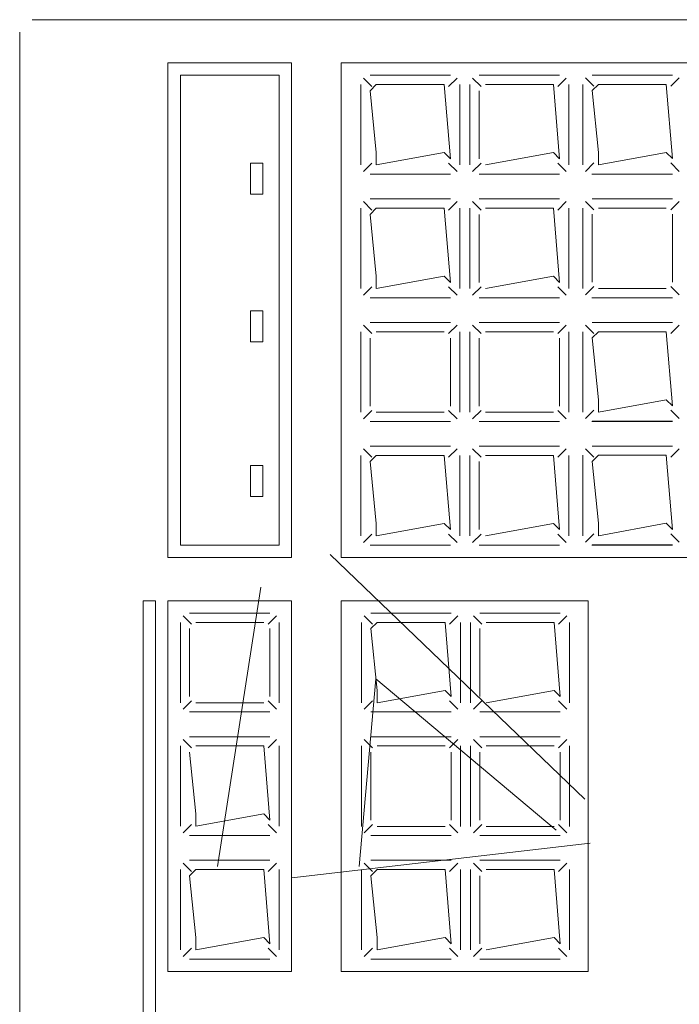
# Model space of a CAD drawing. Header units: feet. Extents: x 8 to 127, y 6 to 90.
# Tile 256 of 256: x 15.6404 to 15.6938, y 83.801 to 83.8806. Entities that reach past the tile are written whole.
import ezdxf

# ---------------------------------------------------------------- set-up
doc = ezdxf.new("R2010")
doc.units = ezdxf.units.FT
doc.header["$MEASUREMENT"] = 0
doc.layers.add('MOBILARIO', color=8, linetype='Continuous')
doc.layers.add('NO ESPESSURA', color=250, linetype='Continuous')

msp = doc.modelspace()

# ---------------------------------------------------------------- linework, layer by layer
at = {"layer": 'MOBILARIO', "lineweight": 5}
for p, q in [((15.719408, 83.880635), (15.641408, 83.880635)), ((15.719408, 83.880635), (15.641408, 83.880635)), ((15.640408, 83.879635), (15.640408, 83.651635)), ((15.640408, 83.879635), (15.640408, 83.651635)), ((15.652408, 83.837135), (15.652408, 83.877135)), ((15.652408, 83.877135), (15.662408, 83.877135)), ((15.652408, 83.837135), (15.652408, 83.877135)), ((15.652408, 83.877135), (15.662408, 83.877135)), ((15.662408, 83.877135), (15.662408, 83.837135)), ((15.662408, 83.877135), (15.662408, 83.837135)), ((15.666408, 83.837135), (15.666408, 83.877135)), ((15.666408, 83.877135), (15.713364, 83.877135)), ((15.666408, 83.837135), (15.666408, 83.877135)), ((15.666408, 83.877135), (15.713364, 83.877135)), ((15.653408, 83.838135), (15.653408, 83.876135)), ((15.653408, 83.876135), (15.661408, 83.876135)), ((15.653408, 83.838135), (15.653408, 83.876135)), ((15.653408, 83.876135), (15.661408, 83.876135)), ((15.661408, 83.876135), (15.661408, 83.838135)), ((15.661408, 83.876135), (15.661408, 83.838135)), ((15.675264, 83.876135), (15.668764, 83.876135)), ((15.675264, 83.876135), (15.668764, 83.876135)), ((15.68409, 83.876135), (15.67759, 83.876135)), ((15.68409, 83.876135), (15.67759, 83.876135)), ((15.693229, 83.876147), (15.686729, 83.876147)), ((15.693229, 83.876147), (15.686729, 83.876147)), ((15.668014, 83.875385), (15.668014, 83.868885)), ((15.668014, 83.875385), (15.668014, 83.868885)), ((15.66891, 83.875239), (15.668233, 83.875916)), ((15.66891, 83.875239), (15.668233, 83.875916)), ((15.669264, 83.875385), (15.668764, 83.874885)), ((15.669264, 83.875385), (15.668764, 83.874885)), ((15.674764, 83.875385), (15.669264, 83.875385)), ((15.674764, 83.875385), (15.669264, 83.875385)), ((15.675264, 83.869385), (15.674764, 83.875385)), ((15.675264, 83.869385), (15.674764, 83.875385)), ((15.675117, 83.875239), (15.675794, 83.875916)), ((15.675117, 83.875239), (15.675794, 83.875916)), ((15.676014, 83.868885), (15.676014, 83.875385)), ((15.676014, 83.868885), (15.676014, 83.875385)), ((15.67684, 83.875385), (15.67684, 83.868885)), ((15.67684, 83.875385), (15.67684, 83.868885)), ((15.677736, 83.875239), (15.677059, 83.875916)), ((15.677736, 83.875239), (15.677059, 83.875916)), ((15.68359, 83.875385), (15.67809, 83.875385)), ((15.68359, 83.875385), (15.67809, 83.875385)), ((15.68409, 83.869385), (15.68359, 83.875385)), ((15.68409, 83.869385), (15.68359, 83.875385)), ((15.683943, 83.875239), (15.68462, 83.875916)), ((15.683943, 83.875239), (15.68462, 83.875916)), ((15.68484, 83.868885), (15.68484, 83.875385)), ((15.68484, 83.868885), (15.68484, 83.875385)), ((15.685979, 83.875397), (15.685979, 83.868897)), ((15.685979, 83.875397), (15.685979, 83.868897)), ((15.686876, 83.875251), (15.686199, 83.875928)), ((15.686876, 83.875251), (15.686199, 83.875928)), ((15.687229, 83.875397), (15.686729, 83.874897)), ((15.687229, 83.875397), (15.686729, 83.874897)), ((15.692729, 83.875397), (15.687229, 83.875397)), ((15.692729, 83.875397), (15.687229, 83.875397)), ((15.693229, 83.869397), (15.692729, 83.875397)), ((15.693229, 83.869397), (15.692729, 83.875397)), ((15.693083, 83.875251), (15.693759, 83.875928)), ((15.693083, 83.875251), (15.693759, 83.875928)), ((15.668764, 83.874885), (15.669264, 83.869885)), ((15.668764, 83.874885), (15.669264, 83.869885)), ((15.67759, 83.874885), (15.67759, 83.869385)), ((15.67759, 83.874885), (15.67759, 83.869385)), ((15.686729, 83.874897), (15.687229, 83.869897)), ((15.686729, 83.874897), (15.687229, 83.869897)), ((15.669264, 83.869885), (15.669264, 83.868885)), ((15.669264, 83.868885), (15.674764, 83.869885)), ((15.669264, 83.869885), (15.669264, 83.868885)), ((15.669264, 83.868885), (15.674764, 83.869885)), ((15.674764, 83.869885), (15.675264, 83.869385)), ((15.674764, 83.869885), (15.675264, 83.869385)), ((15.67809, 83.868885), (15.68359, 83.869885)), ((15.67809, 83.868885), (15.68359, 83.869885)), ((15.68359, 83.869885), (15.68409, 83.869385)), ((15.68359, 83.869885), (15.68409, 83.869385)), ((15.687229, 83.869897), (15.687229, 83.868897)), ((15.687229, 83.868897), (15.692729, 83.869897)), ((15.687229, 83.869897), (15.687229, 83.868897)), ((15.687229, 83.868897), (15.692729, 83.869897)), ((15.692729, 83.869897), (15.693229, 83.869397)), ((15.692729, 83.869897), (15.693229, 83.869397)), ((15.660076, 83.869024), (15.659076, 83.869024)), ((15.659076, 83.869024), (15.659076, 83.866524)), ((15.660076, 83.869024), (15.659076, 83.869024)), ((15.659076, 83.869024), (15.659076, 83.866524)), ((15.660076, 83.866524), (15.660076, 83.869024)), ((15.660076, 83.866524), (15.660076, 83.869024)), ((15.66891, 83.869032), (15.668233, 83.868355)), ((15.66891, 83.869032), (15.668233, 83.868355)), ((15.675117, 83.869032), (15.675794, 83.868355)), ((15.675117, 83.869032), (15.675794, 83.868355)), ((15.677736, 83.869032), (15.677059, 83.868355)), ((15.677736, 83.869032), (15.677059, 83.868355)), ((15.683943, 83.869032), (15.68462, 83.868355)), ((15.683943, 83.869032), (15.68462, 83.868355)), ((15.686876, 83.869044), (15.686199, 83.868367)), ((15.686876, 83.869044), (15.686199, 83.868367)), ((15.693083, 83.869044), (15.693759, 83.868367)), ((15.693083, 83.869044), (15.693759, 83.868367)), ((15.668764, 83.868135), (15.675264, 83.868135)), ((15.668764, 83.868135), (15.675264, 83.868135)), ((15.67759, 83.868135), (15.68409, 83.868135)), ((15.67759, 83.868135), (15.68409, 83.868135)), ((15.686693, 83.868135), (15.693238, 83.868135)), ((15.686693, 83.868135), (15.693238, 83.868135)), ((15.686729, 83.868147), (15.693229, 83.868147)), ((15.686729, 83.868147), (15.693229, 83.868147)), ((15.659076, 83.866524), (15.660076, 83.866524)), ((15.659076, 83.866524), (15.660076, 83.866524)), ((15.66891, 83.865239), (15.668233, 83.865916)), ((15.66891, 83.865239), (15.668233, 83.865916)), ((15.675264, 83.866135), (15.668764, 83.866135)), ((15.675264, 83.866135), (15.668764, 83.866135)), ((15.675117, 83.865239), (15.675794, 83.865916)), ((15.675117, 83.865239), (15.675794, 83.865916)), ((15.677736, 83.865239), (15.677059, 83.865916)), ((15.677736, 83.865239), (15.677059, 83.865916)), ((15.68409, 83.866135), (15.67759, 83.866135)), ((15.68409, 83.866135), (15.67759, 83.866135)), ((15.683943, 83.865239), (15.68462, 83.865916)), ((15.683943, 83.865239), (15.68462, 83.865916)), ((15.686876, 83.865251), (15.686199, 83.865928)), ((15.686876, 83.865251), (15.686199, 83.865928)), ((15.693229, 83.866147), (15.686729, 83.866147)), ((15.693229, 83.866147), (15.686729, 83.866147)), ((15.693083, 83.865251), (15.693759, 83.865928)), ((15.693083, 83.865251), (15.693759, 83.865928)), ((15.668014, 83.865385), (15.668014, 83.858885)), ((15.668014, 83.865385), (15.668014, 83.858885)), ((15.669264, 83.865385), (15.668764, 83.864885)), ((15.669264, 83.865385), (15.668764, 83.864885)), ((15.674764, 83.865385), (15.669264, 83.865385)), ((15.674764, 83.865385), (15.669264, 83.865385)), ((15.675264, 83.859385), (15.674764, 83.865385)), ((15.675264, 83.859385), (15.674764, 83.865385)), ((15.676014, 83.858885), (15.676014, 83.865385)), ((15.676014, 83.858885), (15.676014, 83.865385)), ((15.67684, 83.865385), (15.67684, 83.858885)), ((15.67684, 83.865385), (15.67684, 83.858885)), ((15.68359, 83.865385), (15.67809, 83.865385)), ((15.68359, 83.865385), (15.67809, 83.865385)), ((15.68409, 83.859385), (15.68359, 83.865385)), ((15.68409, 83.859385), (15.68359, 83.865385)), ((15.68484, 83.858885), (15.68484, 83.865385)), ((15.68484, 83.858885), (15.68484, 83.865385)), ((15.685979, 83.865397), (15.685979, 83.858897)), ((15.685979, 83.865397), (15.685979, 83.858897)), ((15.686729, 83.864897), (15.686729, 83.859397)), ((15.686729, 83.864897), (15.686729, 83.859397)), ((15.692729, 83.865397), (15.687229, 83.865397)), ((15.692729, 83.865397), (15.687229, 83.865397)), ((15.693229, 83.859397), (15.693229, 83.864897)), ((15.693229, 83.859397), (15.693229, 83.864897)), ((15.668764, 83.864885), (15.669264, 83.859885)), ((15.668764, 83.864885), (15.669264, 83.859885)), ((15.67759, 83.864885), (15.67759, 83.859385)), ((15.67759, 83.864885), (15.67759, 83.859385)), ((15.669264, 83.859885), (15.669264, 83.858885)), ((15.669264, 83.858885), (15.674764, 83.859885)), ((15.669264, 83.859885), (15.669264, 83.858885)), ((15.669264, 83.858885), (15.674764, 83.859885)), ((15.674764, 83.859885), (15.675264, 83.859385)), ((15.674764, 83.859885), (15.675264, 83.859385)), ((15.67809, 83.858885), (15.68359, 83.859885)), ((15.67809, 83.858885), (15.68359, 83.859885)), ((15.68359, 83.859885), (15.68409, 83.859385)), ((15.68359, 83.859885), (15.68409, 83.859385)), ((15.66891, 83.859032), (15.668233, 83.858355)), ((15.66891, 83.859032), (15.668233, 83.858355)), ((15.675117, 83.859032), (15.675794, 83.858355)), ((15.675117, 83.859032), (15.675794, 83.858355)), ((15.677736, 83.859032), (15.677059, 83.858355)), ((15.677736, 83.859032), (15.677059, 83.858355)), ((15.683943, 83.859032), (15.68462, 83.858355)), ((15.683943, 83.859032), (15.68462, 83.858355)), ((15.686876, 83.859044), (15.686199, 83.858367)), ((15.686876, 83.859044), (15.686199, 83.858367)), ((15.687229, 83.858897), (15.692729, 83.858897)), ((15.687229, 83.858897), (15.692729, 83.858897)), ((15.693083, 83.859044), (15.693759, 83.858367)), ((15.693083, 83.859044), (15.693759, 83.858367)), ((15.668764, 83.858135), (15.675264, 83.858135)), ((15.668764, 83.858135), (15.675264, 83.858135)), ((15.67759, 83.858135), (15.68409, 83.858135)), ((15.67759, 83.858135), (15.68409, 83.858135)), ((15.686693, 83.858135), (15.693238, 83.858135)), ((15.686693, 83.858135), (15.693238, 83.858135)), ((15.686729, 83.858147), (15.693229, 83.858147)), ((15.686729, 83.858147), (15.693229, 83.858147)), ((15.660076, 83.857078), (15.659076, 83.857078)), ((15.659076, 83.857078), (15.659076, 83.854578)), ((15.660076, 83.857078), (15.659076, 83.857078)), ((15.659076, 83.857078), (15.659076, 83.854578)), ((15.660076, 83.854578), (15.660076, 83.857078)), ((15.660076, 83.854578), (15.660076, 83.857078)), ((15.693229, 83.856147), (15.686729, 83.856147)), ((15.693229, 83.856147), (15.686729, 83.856147)), ((15.668014, 83.855385), (15.668014, 83.848885)), ((15.668014, 83.855385), (15.668014, 83.848885)), ((15.66891, 83.855239), (15.668233, 83.855916)), ((15.66891, 83.855239), (15.668233, 83.855916)), ((15.675264, 83.856135), (15.668764, 83.856135)), ((15.675264, 83.856135), (15.668764, 83.856135)), ((15.674764, 83.855385), (15.669264, 83.855385)), ((15.674764, 83.855385), (15.669264, 83.855385)), ((15.675117, 83.855239), (15.675794, 83.855916)), ((15.675117, 83.855239), (15.675794, 83.855916)), ((15.676014, 83.848885), (15.676014, 83.855385)), ((15.676014, 83.848885), (15.676014, 83.855385)), ((15.67684, 83.855385), (15.67684, 83.848885)), ((15.67684, 83.855385), (15.67684, 83.848885)), ((15.677736, 83.855239), (15.677059, 83.855916)), ((15.677736, 83.855239), (15.677059, 83.855916)), ((15.68409, 83.856135), (15.67759, 83.856135)), ((15.68409, 83.856135), (15.67759, 83.856135)), ((15.68359, 83.855385), (15.67809, 83.855385)), ((15.68359, 83.855385), (15.67809, 83.855385)), ((15.683943, 83.855239), (15.68462, 83.855916)), ((15.683943, 83.855239), (15.68462, 83.855916)), ((15.68484, 83.848885), (15.68484, 83.855385)), ((15.68484, 83.848885), (15.68484, 83.855385)), ((15.685979, 83.855397), (15.685979, 83.848897)), ((15.685979, 83.855397), (15.685979, 83.848897)), ((15.686876, 83.855251), (15.686199, 83.855928)), ((15.686876, 83.855251), (15.686199, 83.855928)), ((15.687229, 83.855397), (15.686729, 83.854897)), ((15.687229, 83.855397), (15.686729, 83.854897)), ((15.692729, 83.855397), (15.687229, 83.855397)), ((15.692729, 83.855397), (15.687229, 83.855397)), ((15.693229, 83.849397), (15.692729, 83.855397)), ((15.693229, 83.849397), (15.692729, 83.855397)), ((15.693083, 83.855251), (15.693759, 83.855928)), ((15.693083, 83.855251), (15.693759, 83.855928)), ((15.659076, 83.854578), (15.660076, 83.854578)), ((15.659076, 83.854578), (15.660076, 83.854578)), ((15.668764, 83.854885), (15.668764, 83.849385)), ((15.668764, 83.854885), (15.668764, 83.849385)), ((15.675264, 83.849385), (15.675264, 83.854885)), ((15.675264, 83.849385), (15.675264, 83.854885)), ((15.67759, 83.854885), (15.67759, 83.849385)), ((15.67759, 83.854885), (15.67759, 83.849385)), ((15.68409, 83.849385), (15.68409, 83.854885)), ((15.68409, 83.849385), (15.68409, 83.854885)), ((15.686729, 83.854897), (15.687229, 83.849897)), ((15.686729, 83.854897), (15.687229, 83.849897)), ((15.687229, 83.849897), (15.687229, 83.848897)), ((15.687229, 83.848897), (15.692729, 83.849897)), ((15.687229, 83.849897), (15.687229, 83.848897)), ((15.687229, 83.848897), (15.692729, 83.849897)), ((15.692729, 83.849897), (15.693229, 83.849397)), ((15.692729, 83.849897), (15.693229, 83.849397)), ((15.66891, 83.849032), (15.668233, 83.848355)), ((15.66891, 83.849032), (15.668233, 83.848355)), ((15.675117, 83.849032), (15.675794, 83.848355)), ((15.675117, 83.849032), (15.675794, 83.848355)), ((15.677736, 83.849032), (15.677059, 83.848355)), ((15.677736, 83.849032), (15.677059, 83.848355)), ((15.683943, 83.849032), (15.68462, 83.848355)), ((15.683943, 83.849032), (15.68462, 83.848355)), ((15.686876, 83.849044), (15.686199, 83.848367)), ((15.686876, 83.849044), (15.686199, 83.848367)), ((15.693083, 83.849044), (15.693759, 83.848367)), ((15.693083, 83.849044), (15.693759, 83.848367)), ((15.669264, 83.848885), (15.674764, 83.848885)), ((15.669264, 83.848885), (15.674764, 83.848885)), ((15.67809, 83.848885), (15.68359, 83.848885)), ((15.67809, 83.848885), (15.68359, 83.848885)), ((15.668764, 83.848135), (15.675264, 83.848135)), ((15.668764, 83.848135), (15.675264, 83.848135)), ((15.67759, 83.848135), (15.68409, 83.848135)), ((15.67759, 83.848135), (15.68409, 83.848135)), ((15.686693, 83.848135), (15.693238, 83.848135)), ((15.686693, 83.848135), (15.693238, 83.848135)), ((15.686729, 83.848147), (15.693229, 83.848147)), ((15.686729, 83.848147), (15.693229, 83.848147)), ((15.66891, 83.845239), (15.668233, 83.845916)), ((15.66891, 83.845239), (15.668233, 83.845916)), ((15.675264, 83.846135), (15.668764, 83.846135)), ((15.675264, 83.846135), (15.668764, 83.846135)), ((15.675117, 83.845239), (15.675794, 83.845916)), ((15.675117, 83.845239), (15.675794, 83.845916)), ((15.677736, 83.845239), (15.677059, 83.845916)), ((15.677736, 83.845239), (15.677059, 83.845916)), ((15.68409, 83.846135), (15.67759, 83.846135)), ((15.68409, 83.846135), (15.67759, 83.846135)), ((15.683943, 83.845239), (15.68462, 83.845916)), ((15.683943, 83.845239), (15.68462, 83.845916)), ((15.686876, 83.845251), (15.686199, 83.845928)), ((15.686876, 83.845251), (15.686199, 83.845928)), ((15.693229, 83.846147), (15.686729, 83.846147)), ((15.693229, 83.846147), (15.686729, 83.846147)), ((15.693083, 83.845251), (15.693759, 83.845928)), ((15.693083, 83.845251), (15.693759, 83.845928)), ((15.668014, 83.845385), (15.668014, 83.838885)), ((15.668014, 83.845385), (15.668014, 83.838885)), ((15.669264, 83.845385), (15.668764, 83.844885)), ((15.669264, 83.845385), (15.668764, 83.844885)), ((15.674764, 83.845385), (15.669264, 83.845385)), ((15.674764, 83.845385), (15.669264, 83.845385)), ((15.675264, 83.839385), (15.674764, 83.845385)), ((15.675264, 83.839385), (15.674764, 83.845385)), ((15.676014, 83.838885), (15.676014, 83.845385)), ((15.676014, 83.838885), (15.676014, 83.845385)), ((15.67684, 83.845385), (15.67684, 83.838885)), ((15.67684, 83.845385), (15.67684, 83.838885)), ((15.68359, 83.845385), (15.67809, 83.845385)), ((15.68359, 83.845385), (15.67809, 83.845385)), ((15.68409, 83.839385), (15.68359, 83.845385)), ((15.68409, 83.839385), (15.68359, 83.845385)), ((15.68484, 83.838885), (15.68484, 83.845385)), ((15.68484, 83.838885), (15.68484, 83.845385)), ((15.685979, 83.845397), (15.685979, 83.838897)), ((15.685979, 83.845397), (15.685979, 83.838897)), ((15.687229, 83.845397), (15.686729, 83.844897)), ((15.687229, 83.845397), (15.686729, 83.844897)), ((15.692729, 83.845397), (15.687229, 83.845397)), ((15.692729, 83.845397), (15.687229, 83.845397)), ((15.693229, 83.839397), (15.692729, 83.845397)), ((15.693229, 83.839397), (15.692729, 83.845397)), ((15.660076, 83.844568), (15.659076, 83.844568)), ((15.659076, 83.844568), (15.659076, 83.842068)), ((15.660076, 83.844568), (15.659076, 83.844568)), ((15.659076, 83.844568), (15.659076, 83.842068)), ((15.660076, 83.842068), (15.660076, 83.844568)), ((15.660076, 83.842068), (15.660076, 83.844568)), ((15.668764, 83.844885), (15.669264, 83.839885)), ((15.668764, 83.844885), (15.669264, 83.839885)), ((15.67759, 83.844885), (15.67759, 83.839385)), ((15.67759, 83.844885), (15.67759, 83.839385)), ((15.686729, 83.844897), (15.687229, 83.839897)), ((15.686729, 83.844897), (15.687229, 83.839897)), ((15.659076, 83.842068), (15.660076, 83.842068)), ((15.659076, 83.842068), (15.660076, 83.842068)), ((15.669264, 83.839885), (15.669264, 83.838885)), ((15.669264, 83.838885), (15.674764, 83.839885)), ((15.669264, 83.839885), (15.669264, 83.838885)), ((15.669264, 83.838885), (15.674764, 83.839885)), ((15.674764, 83.839885), (15.675264, 83.839385)), ((15.674764, 83.839885), (15.675264, 83.839385)), ((15.67809, 83.838885), (15.68359, 83.839885)), ((15.67809, 83.838885), (15.68359, 83.839885)), ((15.68359, 83.839885), (15.68409, 83.839385)), ((15.68359, 83.839885), (15.68409, 83.839385)), ((15.687229, 83.839897), (15.687229, 83.838897)), ((15.687229, 83.838897), (15.692729, 83.839897)), ((15.687229, 83.839897), (15.687229, 83.838897)), ((15.687229, 83.838897), (15.692729, 83.839897)), ((15.692729, 83.839897), (15.693229, 83.839397)), ((15.692729, 83.839897), (15.693229, 83.839397)), ((15.66891, 83.839032), (15.668233, 83.838355)), ((15.66891, 83.839032), (15.668233, 83.838355)), ((15.675117, 83.839032), (15.675794, 83.838355)), ((15.675117, 83.839032), (15.675794, 83.838355)), ((15.677736, 83.839032), (15.677059, 83.838355)), ((15.677736, 83.839032), (15.677059, 83.838355)), ((15.683943, 83.839032), (15.68462, 83.838355)), ((15.683943, 83.839032), (15.68462, 83.838355)), ((15.686876, 83.839044), (15.686199, 83.838367)), ((15.686876, 83.839044), (15.686199, 83.838367)), ((15.693083, 83.839044), (15.693759, 83.838367)), ((15.693083, 83.839044), (15.693759, 83.838367)), ((15.661408, 83.838135), (15.653408, 83.838135)), ((15.661408, 83.838135), (15.653408, 83.838135)), ((15.668764, 83.838135), (15.675264, 83.838135)), ((15.668764, 83.838135), (15.675264, 83.838135)), ((15.67759, 83.838135), (15.68409, 83.838135)), ((15.67759, 83.838135), (15.68409, 83.838135)), ((15.686693, 83.838135), (15.693238, 83.838135)), ((15.686693, 83.838135), (15.693238, 83.838135)), ((15.686729, 83.838147), (15.693229, 83.838147)), ((15.686729, 83.838147), (15.693229, 83.838147)), ((15.662408, 83.837135), (15.652408, 83.837135)), ((15.662408, 83.837135), (15.652408, 83.837135)), ((15.713364, 83.837135), (15.666408, 83.837135)), ((15.713364, 83.837135), (15.666408, 83.837135)), ((15.651408, 83.833635), (15.650408, 83.833635)), ((15.650408, 83.833635), (15.650408, 83.655635)), ((15.651408, 83.833635), (15.650408, 83.833635)), ((15.650408, 83.833635), (15.650408, 83.655635)), ((15.651408, 83.655635), (15.651408, 83.833635)), ((15.651408, 83.655635), (15.651408, 83.833635)), ((15.652408, 83.833635), (15.652408, 83.803635)), ((15.662408, 83.833635), (15.652408, 83.833635)), ((15.652408, 83.833635), (15.652408, 83.803635)), ((15.662408, 83.833635), (15.652408, 83.833635)), ((15.662408, 83.803635), (15.662408, 83.833635)), ((15.662408, 83.803635), (15.662408, 83.833635)), ((15.666408, 83.833635), (15.666408, 83.803635)), ((15.686408, 83.833635), (15.666408, 83.833635)), ((15.666408, 83.833635), (15.666408, 83.803635)), ((15.686408, 83.833635), (15.666408, 83.833635)), ((15.686408, 83.803635), (15.686408, 83.833635)), ((15.686408, 83.803635), (15.686408, 83.833635)), ((15.654304, 83.83174), (15.653628, 83.832416)), ((15.654304, 83.83174), (15.653628, 83.832416)), ((15.660658, 83.832636), (15.654158, 83.832636)), ((15.660658, 83.832636), (15.654158, 83.832636)), ((15.660511, 83.83174), (15.661188, 83.832416)), ((15.660511, 83.83174), (15.661188, 83.832416)), ((15.668969, 83.831739), (15.668292, 83.832416)), ((15.668969, 83.831739), (15.668292, 83.832416)), ((15.675322, 83.832635), (15.668822, 83.832635)), ((15.675322, 83.832635), (15.668822, 83.832635)), ((15.675176, 83.831739), (15.675852, 83.832416)), ((15.675176, 83.831739), (15.675852, 83.832416)), ((15.677795, 83.831739), (15.677118, 83.832416)), ((15.677795, 83.831739), (15.677118, 83.832416)), ((15.684148, 83.832635), (15.677648, 83.832635)), ((15.684148, 83.832635), (15.677648, 83.832635)), ((15.684002, 83.831739), (15.684678, 83.832416)), ((15.684002, 83.831739), (15.684678, 83.832416)), ((15.653408, 83.831886), (15.653408, 83.825386)), ((15.653408, 83.831886), (15.653408, 83.825386)), ((15.660158, 83.831886), (15.654658, 83.831886)), ((15.660158, 83.831886), (15.654658, 83.831886)), ((15.661408, 83.825386), (15.661408, 83.831886)), ((15.661408, 83.825386), (15.661408, 83.831886)), ((15.668072, 83.831885), (15.668072, 83.825385)), ((15.668072, 83.831885), (15.668072, 83.825385)), ((15.669322, 83.831885), (15.668822, 83.831385)), ((15.669322, 83.831885), (15.668822, 83.831385)), ((15.674822, 83.831885), (15.669322, 83.831885)), ((15.674822, 83.831885), (15.669322, 83.831885)), ((15.675322, 83.825885), (15.674822, 83.831885)), ((15.675322, 83.825885), (15.674822, 83.831885)), ((15.676072, 83.825385), (15.676072, 83.831885)), ((15.676072, 83.825385), (15.676072, 83.831885)), ((15.676898, 83.831885), (15.676898, 83.825385)), ((15.676898, 83.831885), (15.676898, 83.825385)), ((15.683648, 83.831885), (15.678148, 83.831885)), ((15.683648, 83.831885), (15.678148, 83.831885)), ((15.684148, 83.825885), (15.683648, 83.831885)), ((15.684148, 83.825885), (15.683648, 83.831885)), ((15.684898, 83.825385), (15.684898, 83.831885)), ((15.684898, 83.825385), (15.684898, 83.831885)), ((15.654158, 83.831386), (15.654158, 83.825886)), ((15.654158, 83.831386), (15.654158, 83.825886)), ((15.660658, 83.825886), (15.660658, 83.831386)), ((15.660658, 83.825886), (15.660658, 83.831386)), ((15.668822, 83.831385), (15.669322, 83.826385)), ((15.668822, 83.831385), (15.669322, 83.826385)), ((15.677648, 83.831385), (15.677648, 83.825885)), ((15.677648, 83.831385), (15.677648, 83.825885)), ((15.669322, 83.826385), (15.669322, 83.825385)), ((15.669322, 83.825385), (15.674822, 83.826385)), ((15.669322, 83.826385), (15.669322, 83.825385)), ((15.669322, 83.825385), (15.674822, 83.826385)), ((15.674822, 83.826385), (15.675322, 83.825885)), ((15.674822, 83.826385), (15.675322, 83.825885)), ((15.678148, 83.825385), (15.683648, 83.826385)), ((15.678148, 83.825385), (15.683648, 83.826385)), ((15.683648, 83.826385), (15.684148, 83.825885)), ((15.683648, 83.826385), (15.684148, 83.825885)), ((15.654304, 83.825533), (15.653628, 83.824856)), ((15.654304, 83.825533), (15.653628, 83.824856)), ((15.654658, 83.825386), (15.660158, 83.825386)), ((15.654658, 83.825386), (15.660158, 83.825386)), ((15.660511, 83.825533), (15.661188, 83.824856)), ((15.660511, 83.825533), (15.661188, 83.824856)), ((15.668969, 83.825532), (15.668292, 83.824855)), ((15.668969, 83.825532), (15.668292, 83.824855)), ((15.675176, 83.825532), (15.675852, 83.824855)), ((15.675176, 83.825532), (15.675852, 83.824855)), ((15.677795, 83.825532), (15.677118, 83.824855)), ((15.677795, 83.825532), (15.677118, 83.824855)), ((15.684002, 83.825532), (15.684678, 83.824855)), ((15.684002, 83.825532), (15.684678, 83.824855)), ((15.654158, 83.824636), (15.660658, 83.824636)), ((15.654158, 83.824636), (15.660658, 83.824636)), ((15.668822, 83.824635), (15.675322, 83.824635)), ((15.668822, 83.824635), (15.675322, 83.824635)), ((15.677648, 83.824635), (15.684148, 83.824635)), ((15.677648, 83.824635), (15.684148, 83.824635)), ((15.654304, 83.82174), (15.653628, 83.822416)), ((15.654304, 83.82174), (15.653628, 83.822416)), ((15.660658, 83.822636), (15.654158, 83.822636)), ((15.660658, 83.822636), (15.654158, 83.822636)), ((15.660511, 83.82174), (15.661188, 83.822416)), ((15.660511, 83.82174), (15.661188, 83.822416)), ((15.668969, 83.821739), (15.668292, 83.822416)), ((15.668969, 83.821739), (15.668292, 83.822416)), ((15.675322, 83.822635), (15.668822, 83.822635)), ((15.675322, 83.822635), (15.668822, 83.822635)), ((15.675176, 83.821739), (15.675852, 83.822416)), ((15.675176, 83.821739), (15.675852, 83.822416)), ((15.677795, 83.821739), (15.677118, 83.822416)), ((15.677795, 83.821739), (15.677118, 83.822416)), ((15.684148, 83.822635), (15.677648, 83.822635)), ((15.684148, 83.822635), (15.677648, 83.822635)), ((15.684002, 83.821739), (15.684678, 83.822416)), ((15.684002, 83.821739), (15.684678, 83.822416)), ((15.653408, 83.821886), (15.653408, 83.815386)), ((15.653408, 83.821886), (15.653408, 83.815386)), ((15.654158, 83.821386), (15.654658, 83.816386)), ((15.654158, 83.821386), (15.654658, 83.816386)), ((15.660158, 83.821886), (15.654658, 83.821886)), ((15.660158, 83.821886), (15.654658, 83.821886)), ((15.660658, 83.815886), (15.660158, 83.821886)), ((15.660658, 83.815886), (15.660158, 83.821886)), ((15.661408, 83.815386), (15.661408, 83.821886)), ((15.661408, 83.815386), (15.661408, 83.821886)), ((15.668072, 83.821885), (15.668072, 83.815385)), ((15.668072, 83.821885), (15.668072, 83.815385)), ((15.668822, 83.821385), (15.668822, 83.815885)), ((15.668822, 83.821385), (15.668822, 83.815885)), ((15.674822, 83.821885), (15.669322, 83.821885)), ((15.674822, 83.821885), (15.669322, 83.821885)), ((15.675322, 83.815885), (15.675322, 83.821385)), ((15.675322, 83.815885), (15.675322, 83.821385)), ((15.676072, 83.815385), (15.676072, 83.821885)), ((15.676072, 83.815385), (15.676072, 83.821885)), ((15.676898, 83.821885), (15.676898, 83.815385)), ((15.676898, 83.821885), (15.676898, 83.815385)), ((15.677648, 83.821385), (15.677648, 83.815885)), ((15.677648, 83.821385), (15.677648, 83.815885)), ((15.683648, 83.821885), (15.678148, 83.821885)), ((15.683648, 83.821885), (15.678148, 83.821885)), ((15.684148, 83.815885), (15.684148, 83.821385)), ((15.684148, 83.815885), (15.684148, 83.821385)), ((15.684898, 83.815385), (15.684898, 83.821885)), ((15.684898, 83.815385), (15.684898, 83.821885)), ((15.654658, 83.816386), (15.654658, 83.815386)), ((15.654658, 83.815386), (15.660158, 83.816386)), ((15.654658, 83.816386), (15.654658, 83.815386)), ((15.654658, 83.815386), (15.660158, 83.816386)), ((15.660158, 83.816386), (15.660658, 83.815886)), ((15.660158, 83.816386), (15.660658, 83.815886)), ((15.654304, 83.815533), (15.653628, 83.814856)), ((15.654304, 83.815533), (15.653628, 83.814856)), ((15.660511, 83.815533), (15.661188, 83.814856)), ((15.660511, 83.815533), (15.661188, 83.814856)), ((15.668969, 83.815532), (15.668292, 83.814855)), ((15.668969, 83.815532), (15.668292, 83.814855)), ((15.675176, 83.815532), (15.675852, 83.814855)), ((15.675176, 83.815532), (15.675852, 83.814855)), ((15.677795, 83.815532), (15.677118, 83.814855)), ((15.677795, 83.815532), (15.677118, 83.814855)), ((15.684002, 83.815532), (15.684678, 83.814855)), ((15.684002, 83.815532), (15.684678, 83.814855)), ((15.669322, 83.815385), (15.674822, 83.815385)), ((15.669322, 83.815385), (15.674822, 83.815385)), ((15.678148, 83.815385), (15.683648, 83.815385)), ((15.678148, 83.815385), (15.683648, 83.815385)), ((15.654158, 83.814636), (15.660658, 83.814636)), ((15.654158, 83.814636), (15.660658, 83.814636)), ((15.668822, 83.814635), (15.675322, 83.814635)), ((15.668822, 83.814635), (15.675322, 83.814635)), ((15.677648, 83.814635), (15.684148, 83.814635)), ((15.677648, 83.814635), (15.684148, 83.814635)), ((15.654304, 83.81174), (15.653628, 83.812416)), ((15.654304, 83.81174), (15.653628, 83.812416)), ((15.660658, 83.812636), (15.654158, 83.812636)), ((15.660658, 83.812636), (15.654158, 83.812636)), ((15.660511, 83.81174), (15.661188, 83.812416)), ((15.660511, 83.81174), (15.661188, 83.812416)), ((15.668969, 83.811739), (15.668292, 83.812416)), ((15.668969, 83.811739), (15.668292, 83.812416)), ((15.675322, 83.812635), (15.668822, 83.812635)), ((15.675322, 83.812635), (15.668822, 83.812635)), ((15.675176, 83.811739), (15.675852, 83.812416)), ((15.675176, 83.811739), (15.675852, 83.812416)), ((15.677795, 83.811739), (15.677118, 83.812416)), ((15.677795, 83.811739), (15.677118, 83.812416)), ((15.684148, 83.812635), (15.677648, 83.812635)), ((15.684148, 83.812635), (15.677648, 83.812635)), ((15.684002, 83.811739), (15.684678, 83.812416)), ((15.684002, 83.811739), (15.684678, 83.812416)), ((15.653408, 83.811886), (15.653408, 83.805386)), ((15.653408, 83.811886), (15.653408, 83.805386)), ((15.654658, 83.811886), (15.654158, 83.811386)), ((15.654658, 83.811886), (15.654158, 83.811386)), ((15.660158, 83.811886), (15.654658, 83.811886)), ((15.660158, 83.811886), (15.654658, 83.811886)), ((15.660658, 83.805886), (15.660158, 83.811886)), ((15.660658, 83.805886), (15.660158, 83.811886)), ((15.661408, 83.805386), (15.661408, 83.811886)), ((15.661408, 83.805386), (15.661408, 83.811886)), ((15.668072, 83.811885), (15.668072, 83.805385)), ((15.668072, 83.811885), (15.668072, 83.805385)), ((15.669322, 83.811885), (15.668822, 83.811385)), ((15.669322, 83.811885), (15.668822, 83.811385)), ((15.674822, 83.811885), (15.669322, 83.811885)), ((15.674822, 83.811885), (15.669322, 83.811885)), ((15.675322, 83.805885), (15.674822, 83.811885)), ((15.675322, 83.805885), (15.674822, 83.811885)), ((15.676072, 83.805385), (15.676072, 83.811885)), ((15.676072, 83.805385), (15.676072, 83.811885)), ((15.676898, 83.811885), (15.676898, 83.805385)), ((15.676898, 83.811885), (15.676898, 83.805385)), ((15.683648, 83.811885), (15.678148, 83.811885)), ((15.683648, 83.811885), (15.678148, 83.811885)), ((15.684148, 83.805885), (15.683648, 83.811885)), ((15.684148, 83.805885), (15.683648, 83.811885)), ((15.684898, 83.805385), (15.684898, 83.811885)), ((15.684898, 83.805385), (15.684898, 83.811885)), ((15.654158, 83.811386), (15.654658, 83.806386)), ((15.654158, 83.811386), (15.654658, 83.806386)), ((15.668822, 83.811385), (15.669322, 83.806385)), ((15.668822, 83.811385), (15.669322, 83.806385)), ((15.677648, 83.811385), (15.677648, 83.805885)), ((15.677648, 83.811385), (15.677648, 83.805885)), ((15.654658, 83.806386), (15.654658, 83.805386)), ((15.654658, 83.805386), (15.660158, 83.806386)), ((15.654658, 83.806386), (15.654658, 83.805386)), ((15.654658, 83.805386), (15.660158, 83.806386)), ((15.660158, 83.806386), (15.660658, 83.805886)), ((15.660158, 83.806386), (15.660658, 83.805886)), ((15.669322, 83.806385), (15.669322, 83.805385)), ((15.669322, 83.805385), (15.674822, 83.806385)), ((15.669322, 83.806385), (15.669322, 83.805385)), ((15.669322, 83.805385), (15.674822, 83.806385)), ((15.674822, 83.806385), (15.675322, 83.805885)), ((15.674822, 83.806385), (15.675322, 83.805885)), ((15.678148, 83.805385), (15.683648, 83.806385)), ((15.678148, 83.805385), (15.683648, 83.806385)), ((15.683648, 83.806385), (15.684148, 83.805885)), ((15.683648, 83.806385), (15.684148, 83.805885)), ((15.654304, 83.805533), (15.653628, 83.804856)), ((15.654304, 83.805533), (15.653628, 83.804856)), ((15.660511, 83.805533), (15.661188, 83.804856)), ((15.660511, 83.805533), (15.661188, 83.804856)), ((15.668969, 83.805532), (15.668292, 83.804855)), ((15.668969, 83.805532), (15.668292, 83.804855)), ((15.675176, 83.805532), (15.675852, 83.804855)), ((15.675176, 83.805532), (15.675852, 83.804855)), ((15.677795, 83.805532), (15.677118, 83.804855)), ((15.677795, 83.805532), (15.677118, 83.804855)), ((15.684002, 83.805532), (15.684678, 83.804855)), ((15.684002, 83.805532), (15.684678, 83.804855)), ((15.654158, 83.804636), (15.660658, 83.804636)), ((15.654158, 83.804636), (15.660658, 83.804636)), ((15.668822, 83.804635), (15.675322, 83.804635)), ((15.668822, 83.804635), (15.675322, 83.804635)), ((15.677648, 83.804635), (15.684148, 83.804635)), ((15.677648, 83.804635), (15.684148, 83.804635)), ((15.652408, 83.803635), (15.662408, 83.803635)), ((15.652408, 83.803635), (15.662408, 83.803635)), ((15.666408, 83.803635), (15.686408, 83.803635)), ((15.666408, 83.803635), (15.686408, 83.803635))]:
    msp.add_line(p, q, dxfattribs=at)
at = {"layer": 'MOBILARIO'}
for centre in [(15.669264, 83.874885), (15.669264, 83.874885), (15.674764, 83.874885), (15.674764, 83.874885), (15.68359, 83.874885), (15.68359, 83.874885), (15.687229, 83.874897), (15.687229, 83.874897), (15.692729, 83.874897), (15.692729, 83.874897), (15.669264, 83.869385), (15.669264, 83.869385), (15.674764, 83.869385), (15.674764, 83.869385), (15.68359, 83.869385), (15.68359, 83.869385), (15.687229, 83.869397), (15.687229, 83.869397), (15.692729, 83.869397), (15.692729, 83.869397), (15.669264, 83.864885), (15.669264, 83.864885), (15.674764, 83.864885), (15.674764, 83.864885), (15.68359, 83.864885), (15.68359, 83.864885), (15.669264, 83.859385), (15.669264, 83.859385), (15.674764, 83.859385), (15.674764, 83.859385), (15.68359, 83.859385), (15.68359, 83.859385), (15.687229, 83.854897), (15.687229, 83.854897), (15.692729, 83.854897), (15.692729, 83.854897), (15.687229, 83.849397), (15.687229, 83.849397), (15.692729, 83.849397), (15.692729, 83.849397), (15.669264, 83.844885), (15.669264, 83.844885), (15.674764, 83.844885), (15.674764, 83.844885), (15.68359, 83.844885), (15.68359, 83.844885), (15.687229, 83.844897), (15.687229, 83.844897), (15.692729, 83.844897), (15.692729, 83.844897), (15.669264, 83.839385), (15.669264, 83.839385), (15.674764, 83.839385), (15.674764, 83.839385), (15.68359, 83.839385), (15.68359, 83.839385), (15.687229, 83.839397), (15.687229, 83.839397), (15.692729, 83.839397), (15.692729, 83.839397), (15.669322, 83.831385), (15.669322, 83.831385), (15.674822, 83.831385), (15.674822, 83.831385), (15.683648, 83.831385), (15.683648, 83.831385), (15.669322, 83.825885), (15.669322, 83.825885), (15.674822, 83.825885), (15.674822, 83.825885), (15.683648, 83.825885), (15.683648, 83.825885), (15.660158, 83.821386), (15.660158, 83.821386), (15.654658, 83.815886), (15.654658, 83.815886), (15.660158, 83.815886), (15.660158, 83.815886), (15.654658, 83.811386), (15.654658, 83.811386), (15.660158, 83.811386), (15.660158, 83.811386), (15.669322, 83.811385), (15.669322, 83.811385), (15.674822, 83.811385), (15.674822, 83.811385), (15.683648, 83.811385), (15.683648, 83.811385), (15.654658, 83.805886), (15.654658, 83.805886), (15.660158, 83.805886), (15.660158, 83.805886), (15.669322, 83.805885), (15.669322, 83.805885), (15.674822, 83.805885), (15.674822, 83.805885), (15.683648, 83.805885), (15.683648, 83.805885)]:
    msp.add_arc(centre, 0.0005, 0, 0, dxfattribs=at)
at = {"layer": 'NO ESPESSURA', "linetype": 'Continuous', "lineweight": 5}
for p, q in [((15.665522, 83.837377), (15.686141, 83.817593)), ((15.659925, 83.834737), (15.656421, 83.812147)), ((15.669218, 83.82732), (15.66789, 83.812138)), ((15.669225, 83.82732), (15.683818, 83.815075)), ((15.662434, 83.811215), (15.686557, 83.814021))]:
    msp.add_line(p, q, dxfattribs=at)

doc.saveas('drawing.dxf')
